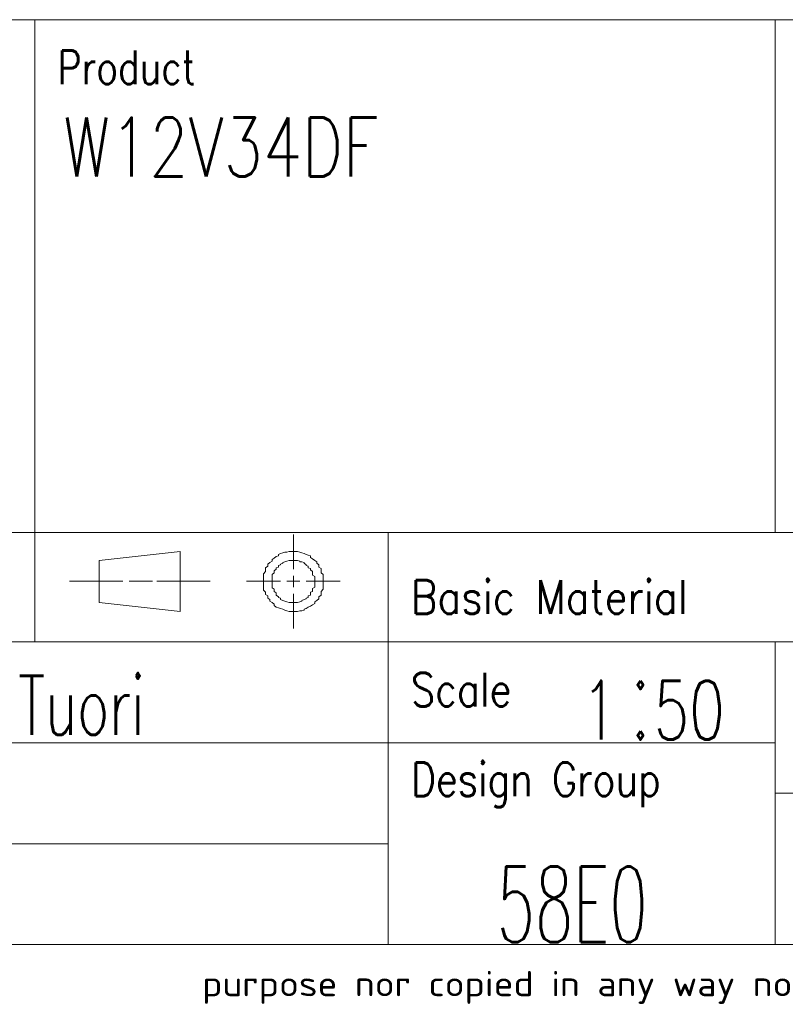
# Model space of a CAD drawing. Header units: inches. Extents: x 0 to 29700, y -16 to 21000.
# Tile 140 of 212: x 22405 to 24680, y 72 to 3000. Entities that reach past the tile are written whole.
import ezdxf

# ---------------------------------------------------------------- set-up
doc = ezdxf.new("R2010")
doc.units = ezdxf.units.IN
doc.layers.add('1', color=7, linetype='Continuous', true_color=0xffffff)
doc.layers.add('210', color=7, linetype='Continuous', true_color=0xffffff)
doc.styles.add('iso-1', font='isocp.shx')
doc.styles.add('latin_extended', font='simplex.shx')

# ---------------------------------------------------------------- blocks, each defined once
blk = doc.blocks.new('1STANG1')
at = {"layer": '210', "color": 211, "linetype": 'Continuous', "lineweight": 18}
for p, q in [((0.8268, 0.6299), (0.8268, 1)), ((0.4094, 0.8189), (0.1102, 0.7244)), ((0.4094, 0.1811), (0.4094, 0.8189)), ((0.7874, 0.8031), (0.7795, 0.7953)), ((0.7953, 0.811), (0.7874, 0.8031)), ((0.8031, 0.811), (0.7953, 0.811)), ((0.811, 0.8189), (0.8031, 0.811)), ((0.8189, 0.8189), (0.811, 0.8189)), ((0.8268, 0.8189), (0.8189, 0.8189)), ((0.8346, 0.8189), (0.8268, 0.8189)), ((0.8425, 0.8189), (0.8346, 0.8189)), ((0.8504, 0.811), (0.8425, 0.8189)), ((0.8583, 0.8031), (0.8504, 0.811)), ((0.8661, 0.7953), (0.8583, 0.8031)), ((0.7638, 0.7638), (0.7559, 0.748)), ((0.7717, 0.7717), (0.7638, 0.7638)), ((0.7795, 0.7953), (0.7717, 0.7874)), ((0.7717, 0.7874), (0.7717, 0.7717)), ((0.874, 0.7874), (0.8661, 0.7953)), ((0.8819, 0.7795), (0.874, 0.7874)), ((0.8898, 0.7717), (0.8819, 0.7795)), ((0.8898, 0.7559), (0.8898, 0.7717)), ((0.7559, 0.748), (0.748, 0.7323)), ((0.748, 0.7323), (0.748, 0.7165)), ((0.8976, 0.7402), (0.8898, 0.7559)), ((0.9055, 0.7244), (0.8976, 0.7402)), ((0.1102, 0.7244), (0.1102, 0.2756)), ((0.7402, 0.7008), (0.7323, 0.685)), ((0.748, 0.7165), (0.7402, 0.7008)), ((0.7874, 0.6929), (0.7795, 0.685)), ((0.7953, 0.7087), (0.7874, 0.7008)), ((0.7874, 0.7008), (0.7874, 0.6929)), ((0.8031, 0.7165), (0.7953, 0.7087)), ((0.811, 0.7244), (0.8031, 0.7165)), ((0.8031, 0.7165), (0.8031, 0.7165)), ((0.8189, 0.7244), (0.811, 0.7244)), ((0.8268, 0.7244), (0.8189, 0.7244)), ((0.8189, 0.7244), (0.8189, 0.7244)), ((0.8346, 0.7244), (0.8268, 0.7244)), ((0.8425, 0.7244), (0.8346, 0.7244)), ((0.8346, 0.7244), (0.8346, 0.7244)), ((0.8504, 0.7165), (0.8425, 0.7244)), ((0.8504, 0.7087), (0.8504, 0.7165)), ((0.8583, 0.7087), (0.8504, 0.7087)), ((0.8661, 0.7008), (0.8583, 0.7087)), ((0.8661, 0.6929), (0.8661, 0.7008)), ((0.874, 0.6772), (0.8661, 0.6929)), ((0.9134, 0.7087), (0.9055, 0.7244)), ((0.9134, 0.6929), (0.9134, 0.7087)), ((0.9213, 0.6772), (0.9134, 0.6929)), ((0.7323, 0.6614), (0.7244, 0.6457)), ((0.7323, 0.685), (0.7323, 0.6614)), ((0.7795, 0.6772), (0.7717, 0.6693)), ((0.7717, 0.6693), (0.7717, 0.6535)), ((0.7795, 0.685), (0.7795, 0.6772)), ((0.874, 0.6693), (0.874, 0.6772)), ((0.8819, 0.6614), (0.874, 0.6693)), ((0.8819, 0.6457), (0.8819, 0.6614)), ((0.9213, 0.6535), (0.9213, 0.6772)), ((0.7244, 0.6457), (0.7244, 0.622)), ((0.7244, 0.622), (0.7244, 0.6063)), ((0.7638, 0.6299), (0.7559, 0.6142)), ((0.7717, 0.6535), (0.7638, 0.6457)), ((0.7638, 0.6457), (0.7638, 0.6299)), ((0.8898, 0.6378), (0.8819, 0.6457)), ((0.8898, 0.622), (0.8898, 0.6378)), ((0.8976, 0.6063), (0.8898, 0.622)), ((0.9291, 0.6378), (0.9213, 0.6535)), ((0.9291, 0.6142), (0.9291, 0.6378)), ((0.7244, 0.6063), (0.7165, 0.5827)), ((0.7165, 0.5827), (0.7165, 0.5591)), ((0.7559, 0.5906), (0.748, 0.5748)), ((0.7559, 0.6142), (0.7559, 0.6063)), ((0.7559, 0.6063), (0.7559, 0.5906)), ((0.8976, 0.5984), (0.8976, 0.6063)), ((0.8976, 0.5827), (0.8976, 0.5984)), ((0.8976, 0.5669), (0.8976, 0.5827)), ((0.9291, 0.5906), (0.9291, 0.6142)), ((0.937, 0.5748), (0.9291, 0.5906)), ((0.7165, 0.5591), (0.7165, 0.5354)), ((0.748, 0.5748), (0.748, 0.5591)), ((0.748, 0.5591), (0.748, 0.5433)), ((0.8268, 0.4409), (0.8268, 0.5591)), ((0.9055, 0.5512), (0.8976, 0.5669)), ((0.9055, 0.5354), (0.9055, 0.5512)), ((0.937, 0.5512), (0.937, 0.5748)), ((0.937, 0.5276), (0.937, 0.5512)), ((0.7165, 0.5354), (0.7165, 0.5197)), ((0.7165, 0.5197), (0.7165, 0.4961)), ((0.748, 0.5433), (0.748, 0.5276)), ((0.748, 0.5276), (0.748, 0.5118)), ((0.748, 0.5118), (0.748, 0.4961)), ((0.9055, 0.5197), (0.9055, 0.5354)), ((0.9055, 0.5039), (0.9055, 0.5197)), ((0.937, 0.5039), (0.937, 0.5276)), ((0, 0.5039), (0.1969, 0.5039)), ((0.2205, 0.5039), (0.3071, 0.5039)), ((0.5197, 0.5039), (0.3228, 0.5039)), ((0.6535, 0.5039), (0.7795, 0.5039)), ((0.7165, 0.4961), (0.7165, 0.4724)), ((0.748, 0.4961), (0.748, 0.4803)), ((0.748, 0.4803), (0.748, 0.4646)), ((0.8031, 0.5039), (0.8504, 0.5039)), ((0.874, 0.5039), (1, 0.5039)), ((0.9055, 0.4882), (0.9055, 0.5039)), ((0.9055, 0.4724), (0.9055, 0.4882)), ((0.937, 0.4803), (0.937, 0.5039)), ((0.937, 0.4646), (0.937, 0.4803)), ((0.7165, 0.4724), (0.7165, 0.4488)), ((0.7165, 0.4488), (0.7165, 0.4252)), ((0.748, 0.4646), (0.748, 0.4488)), ((0.748, 0.4488), (0.748, 0.4331)), ((0.8976, 0.4252), (0.9055, 0.4409)), ((0.9055, 0.4567), (0.9055, 0.4724)), ((0.9055, 0.4409), (0.9055, 0.4567)), ((0.937, 0.4409), (0.937, 0.4646)), ((0.937, 0.4173), (0.937, 0.4409)), ((0.7165, 0.4252), (0.7165, 0.4094)), ((0.7165, 0.4094), (0.7244, 0.3858)), ((0.748, 0.4331), (0.7559, 0.4173)), ((0.7559, 0.4173), (0.7559, 0.4016)), ((0.7559, 0.4016), (0.7559, 0.3937)), ((0.8976, 0.4094), (0.8976, 0.4252)), ((0.8976, 0.3937), (0.8976, 0.4094)), ((0.9291, 0.3937), (0.937, 0.4173)), ((0.7244, 0.3858), (0.7244, 0.3622)), ((0.7559, 0.3937), (0.7638, 0.378)), ((0.7638, 0.378), (0.7638, 0.3622)), ((0.8268, 0), (0.8268, 0.3701)), ((0.8898, 0.3858), (0.8976, 0.3937)), ((0.8898, 0.3701), (0.8898, 0.3858)), ((0.8898, 0.3543), (0.8898, 0.3701)), ((0.9291, 0.378), (0.9291, 0.3937)), ((0.9291, 0.3543), (0.9291, 0.378)), ((0.7244, 0.3622), (0.7323, 0.3465)), ((0.7323, 0.3465), (0.7323, 0.3228)), ((0.7638, 0.3622), (0.7638, 0.3543)), ((0.7638, 0.3543), (0.7717, 0.3386)), ((0.7717, 0.3386), (0.7717, 0.3307)), ((0.7717, 0.3307), (0.7795, 0.3228)), ((0.874, 0.3228), (0.8819, 0.3307)), ((0.8819, 0.3465), (0.8898, 0.3543)), ((0.8819, 0.3307), (0.8819, 0.3465)), ((0.9213, 0.3386), (0.9291, 0.3543)), ((0.9213, 0.315), (0.9213, 0.3386)), ((0.7323, 0.3228), (0.7402, 0.3071)), ((0.7402, 0.3071), (0.7402, 0.2913)), ((0.7402, 0.2913), (0.748, 0.2756)), ((0.7795, 0.3228), (0.7795, 0.3071)), ((0.7795, 0.3071), (0.7874, 0.2992)), ((0.7874, 0.2992), (0.7953, 0.2913)), ((0.7953, 0.2913), (0.7953, 0.2913)), ((0.7953, 0.2913), (0.8031, 0.2835)), ((0.8504, 0.2835), (0.8583, 0.2913)), ((0.8583, 0.2992), (0.8661, 0.3071)), ((0.8583, 0.2913), (0.8583, 0.2992)), ((0.8661, 0.3071), (0.874, 0.315)), ((0.874, 0.315), (0.874, 0.3228)), ((0.9055, 0.2835), (0.9134, 0.2992)), ((0.9134, 0.2992), (0.9213, 0.315)), ((0.1102, 0.2756), (0.4094, 0.1811)), ((0.748, 0.2756), (0.7559, 0.2598)), ((0.7559, 0.2598), (0.7559, 0.2441)), ((0.8031, 0.2835), (0.811, 0.2756)), ((0.811, 0.2756), (0.811, 0.2756)), ((0.811, 0.2756), (0.8189, 0.2756)), ((0.8189, 0.2756), (0.8268, 0.2756)), ((0.8268, 0.2756), (0.8268, 0.2756)), ((0.8268, 0.2756), (0.8346, 0.2756)), ((0.8346, 0.2756), (0.8425, 0.2756)), ((0.8425, 0.2756), (0.8504, 0.2835)), ((0.8504, 0.2835), (0.8504, 0.2835)), ((0.8976, 0.252), (0.9055, 0.2677)), ((0.9055, 0.2677), (0.9055, 0.2835)), ((0.7559, 0.2441), (0.7638, 0.2283)), ((0.7638, 0.2283), (0.7717, 0.2205)), ((0.7717, 0.2205), (0.7795, 0.2126)), ((0.874, 0.2126), (0.8819, 0.2283)), ((0.8819, 0.2283), (0.8898, 0.2362)), ((0.8898, 0.2362), (0.8976, 0.252)), ((0.7795, 0.2126), (0.7874, 0.2047)), ((0.7874, 0.2047), (0.7953, 0.1969)), ((0.7953, 0.1969), (0.8031, 0.189)), ((0.8031, 0.189), (0.811, 0.1811)), ((0.8425, 0.1811), (0.8504, 0.189)), ((0.8504, 0.189), (0.8583, 0.189)), ((0.8583, 0.189), (0.8661, 0.1969)), ((0.8661, 0.2047), (0.874, 0.2126)), ((0.8661, 0.1969), (0.8661, 0.2047)), ((0.811, 0.1811), (0.8189, 0.1811)), ((0.8189, 0.1811), (0.8268, 0.1811)), ((0.8268, 0.1811), (0.8346, 0.1811)), ((0.8346, 0.1811), (0.8425, 0.1811))]:
    blk.add_line(p, q, dxfattribs=at)

msp = doc.modelspace()

# ---------------------------------------------------------------- linework, layer by layer
at = {"layer": '1', "color": 7, "linetype": 'Continuous', "lineweight": 18}
msp.add_line((20200, 3000), (29450, 3000), dxfattribs=at)
at = {"layer": '210', "color": 7, "linetype": 'Continuous', "lineweight": 18}
for p, q in [((20200, 3000), (29450, 3000)), ((250, 250), (29450, 250))]:
    msp.add_line(p, q, dxfattribs=at)
at = {"layer": '210', "color": 7, "linetype": 'Continuous', "lineweight": 13}
for p, q in [((22450.019, 3000), (22450.019, 1150.002)), ((24649.767, 3000), (24649.764, 1475.002)), ((20200.02, 1475.002), (24649.764, 1475.002)), ((23500.012, 250), (23500.012, 1475.002)), ((24649.765, 1475.002), (29450, 1475.002)), ((20200.02, 1150.002), (29450.02, 1150.002)), ((24649.764, 1150.002), (24649.762, 250)), ((20200.023, 849.999), (23500.023, 849.999)), ((23500.023, 849.999), (24649.763, 849.999)), ((29450, 699.999), (24649.763, 699.999)), ((20200.023, 550.001), (23500.023, 550.001))]:
    msp.add_line(p, q, dxfattribs=at)

# ---------------------------------------------------------------- block references
at = {"layer": '210', "color": 211, "linetype": 'Continuous', "lineweight": 18, "xscale": 804.9999999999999, "yscale": 279.9999999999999, "zscale": 50}
msp.add_blockref('1STANG1', (22552.803, 1189.701), dxfattribs=at)

# ---------------------------------------------------------------- texts
at = {"layer": '210', "color": 211, "linetype": 'Continuous', "lineweight": 18, "char_height": 100, "attachment_point": 7, "line_spacing_factor": 0.963855, "style": 'latin_extended'}
for s, insert in [('\\W0.7909;Product', (22517.8, 2808.316)), ('\\W0.8725;Basic Material', (23567.812, 1233.318)), ('\\W0.8395;Scale', (23567.811, 958.317)), ('\\W0.8291;Design Group', (23567.811, 658.314))]:
    msp.add_mtext(s, dxfattribs=dict(at, insert=insert))
at = {"layer": '210', "color": 3, "linetype": 'Continuous', "lineweight": 18, "attachment_point": 7, "line_spacing_factor": 0.963855, "style": 'latin_extended'}
for s, insert, char_height in [('\\W0.7756;W12V34DF', (22534.294, 2533.927), 175), ('\\W0.7036;1{\\H0.35x; }{\\H1.50x;:}50', (24074.871, 859.651), 175), ('\\W0.6681;btu004  Tuori', (21689.197, 873.928), 175), ('\\W0.5888;58E0', (23822.698, 256.904), 225)]:
    msp.add_mtext(s, dxfattribs=dict(at, insert=insert, char_height=char_height))
at = {"layer": '210', "color": 211, "linetype": 'Continuous', "lineweight": 13, "insert": (22946.98, 73.823), "char_height": 74.999998, "attachment_point": 7, "line_spacing_factor": 0.963855, "style": 'iso-1'}
msp.add_mtext('\\W1.2104;purpose nor copied in any way nor made accessible to third parties without the previous written consent of Wärtsilä.', dxfattribs=at)

doc.saveas('drawing.dxf')
